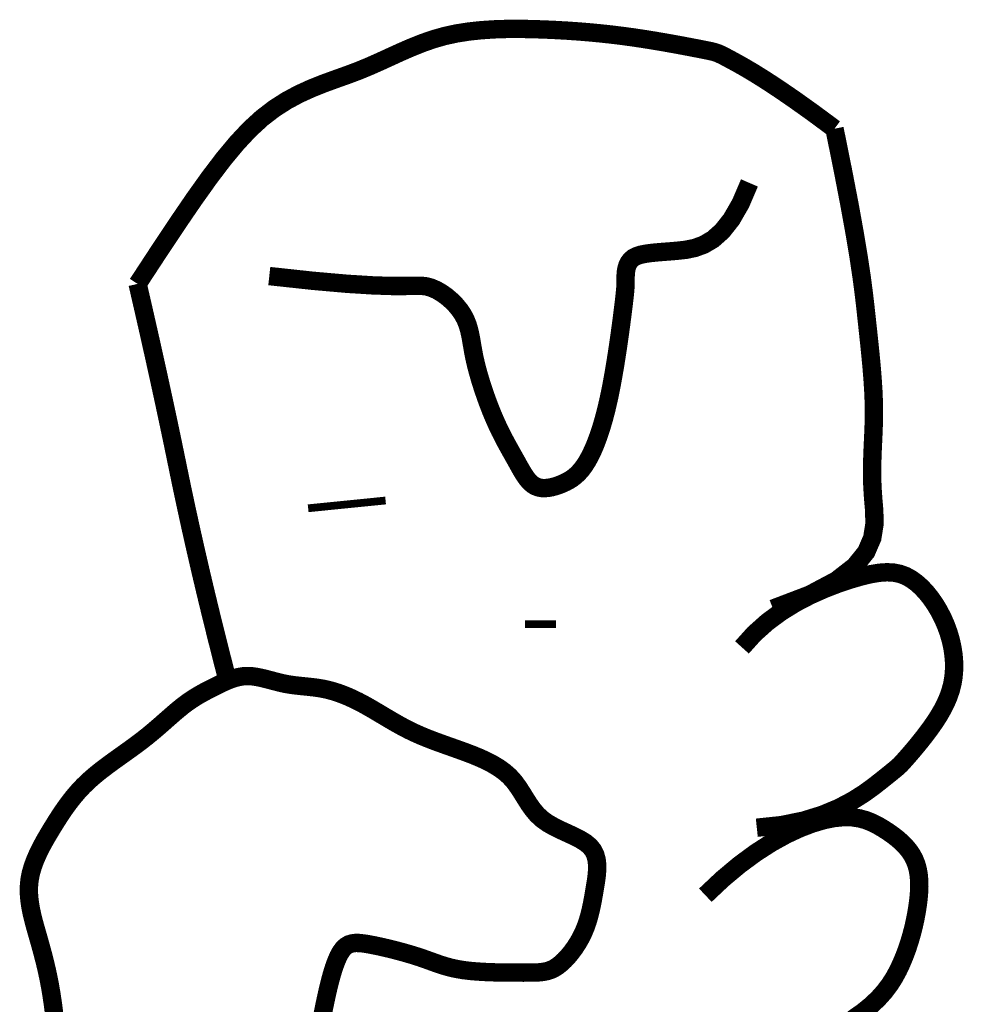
# Model space of a CAD drawing. Header units: feet. Extents: x 56.7 to 65.2, y 40.1 to 51.1.
# Tile 159 of 168: x 64.065 to 64.183, y 41.976 to 42.099. Entities that reach past the tile are written whole.
import ezdxf

# ---------------------------------------------------------------- set-up
doc = ezdxf.new("R2010")
doc.units = ezdxf.units.FT
doc.header["$LTSCALE"] = 16
doc.header["$MEASUREMENT"] = 0
doc.layers.add('FACE', color=160, linetype='CONTINUOUS')

msp = doc.modelspace()

# ---------------------------------------------------------------- linework, layer by layer
at = {"layer": 'FACE', "color": 5}
for points, const_width in [([(64.07992764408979, 42.06633239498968), (64.08254385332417, 42.070328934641), (64.08488980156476, 42.07385995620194), (64.0870050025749, 42.07695835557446), (64.08892897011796, 42.07965702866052), (64.09070121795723, 42.08198887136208), (64.09236125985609, 42.0839867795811), (64.09394860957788, 42.08568364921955), (64.09550278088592, 42.08711237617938), (64.09705562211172, 42.08830622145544), (64.0986083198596, 42.08929990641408), (64.10015439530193, 42.09012851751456), (64.10168736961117, 42.09082714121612), (64.10320076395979, 42.091430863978), (64.10468809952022, 42.09197477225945), (64.10614289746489, 42.0924939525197), (64.10755867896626, 42.09302349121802), (64.1089322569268, 42.09358978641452), (64.11027361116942, 42.09418448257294), (64.11159601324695, 42.09479053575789), (64.11291273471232, 42.09539090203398), (64.11423704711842, 42.09596853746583), (64.11558222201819, 42.09650639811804), (64.11696153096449, 42.09698744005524), (64.11838824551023, 42.09739461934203), (64.11987121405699, 42.09771531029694), (64.12140159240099, 42.0979545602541), (64.12296611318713, 42.09812183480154), (64.12455150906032, 42.09822659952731), (64.12614451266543, 42.09827832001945), (64.12773185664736, 42.09828646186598), (64.12930027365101, 42.09826049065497), (64.13083649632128, 42.09820987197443), (64.13233036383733, 42.09814245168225), (64.13378414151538, 42.09805959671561), (64.13520320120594, 42.09796105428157), (64.13659291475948, 42.09784657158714), (64.1379586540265, 42.09771589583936), (64.13930579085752, 42.09756877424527), (64.14063969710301, 42.09740495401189), (64.14196574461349, 42.09722418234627), (64.14328503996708, 42.09702727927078), (64.14458162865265, 42.09681935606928), (64.14583529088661, 42.09660659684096), (64.14702580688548, 42.09639518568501), (64.14813295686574, 42.09619130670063), (64.14913652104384, 42.09600114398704), (64.15001627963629, 42.09583088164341), (64.15075201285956, 42.09568670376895), (64.15133368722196, 42.09557126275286), (64.15179201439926, 42.09547308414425), (64.15216789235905, 42.09537716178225), (64.15250221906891, 42.095268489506), (64.15283589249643, 42.09513206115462), (64.15320981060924, 42.09495287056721), (64.15366487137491, 42.09471591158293), (64.15424197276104, 42.09440617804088), (64.15498014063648, 42.09400528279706), (64.15591091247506, 42.09348131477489), (64.15706395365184, 42.09279898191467), (64.15846892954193, 42.09192299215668), (64.16015550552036, 42.09081805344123), (64.16215334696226, 42.08944887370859), (64.16449211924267, 42.08778016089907), (64.16720148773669, 42.08577662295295)], 0.002302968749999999), ([(64.16720148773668, 42.08577662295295), (64.16825961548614, 42.08053860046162), (64.16909664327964, 42.07618770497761), (64.16974415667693, 42.07260121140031), (64.17023374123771, 42.06965639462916), (64.17059698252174, 42.06723052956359), (64.17086546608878, 42.06520089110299), (64.17107077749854, 42.0634447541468), (64.17124450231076, 42.06183939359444), (64.17141208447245, 42.06028268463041), (64.17157440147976, 42.05875490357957), (64.17172618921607, 42.05725692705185), (64.17186218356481, 42.05578963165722), (64.17197712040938, 42.05435389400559), (64.1720657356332, 42.05295059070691), (64.17212276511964, 42.05158059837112), (64.17214294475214, 42.05024479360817), (64.1721243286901, 42.04894126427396), (64.17207824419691, 42.04765694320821), (64.17201933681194, 42.04637597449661), (64.1719622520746, 42.04508250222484), (64.17192163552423, 42.04376067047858), (64.17191213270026, 42.04239462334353), (64.17194838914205, 42.04096850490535), (64.17204505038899, 42.03946645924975), (64.17218305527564, 42.03787814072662), (64.17220851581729, 42.03621524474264), (64.17193383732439, 42.03449497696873), (64.17117142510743, 42.03273454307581), (64.16973368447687, 42.03095114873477), (64.16743302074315, 42.02916199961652), (64.16408183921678, 42.02738430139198), (64.15949254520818, 42.02563525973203)], 0.002302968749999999), ([(64.09641759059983, 42.06731155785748), (64.10192690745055, 42.06671528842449), (64.10620556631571, 42.06634189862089), (64.10943263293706, 42.06614222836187), (64.11178717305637, 42.06606711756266), (64.1134482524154, 42.06606740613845), (64.11459493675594, 42.06609393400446), (64.11540629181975, 42.06609754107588), (64.1160613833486, 42.06602906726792), (64.11670706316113, 42.06585007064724), (64.11736132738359, 42.06556498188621), (64.11800995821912, 42.06518894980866), (64.11863873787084, 42.06473712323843), (64.11923344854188, 42.06422465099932), (64.11977987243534, 42.06366668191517), (64.1202637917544, 42.0630783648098), (64.12067098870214, 42.06247484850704), (64.12099245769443, 42.06186749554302), (64.12124004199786, 42.06125252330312), (64.12143079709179, 42.06062236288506), (64.12158177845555, 42.05996944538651), (64.12171004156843, 42.05928620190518), (64.1218326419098, 42.05856506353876), (64.121966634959, 42.05779846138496), (64.12212907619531, 42.05697882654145), (64.1223332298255, 42.05610237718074), (64.12257719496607, 42.05518047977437), (64.12285527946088, 42.0542282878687), (64.12316179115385, 42.05326095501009), (64.12349103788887, 42.05229363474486), (64.12383732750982, 42.05134148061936), (64.12419496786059, 42.05041964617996), (64.1245582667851, 42.04954328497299), (64.12492216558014, 42.04872407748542), (64.12528413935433, 42.04795981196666), (64.12564229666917, 42.04724480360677), (64.12599474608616, 42.04657336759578), (64.12633959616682, 42.04593981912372), (64.12667495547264, 42.04533847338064), (64.12699893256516, 42.04476364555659), (64.12730963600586, 42.04420965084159), (64.12760643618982, 42.04367301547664), (64.12789375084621, 42.04315910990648), (64.12817725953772, 42.04267551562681), (64.1284626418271, 42.04222981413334), (64.12875557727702, 42.04182958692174), (64.12906174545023, 42.04148241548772), (64.12938682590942, 42.04119588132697), (64.12973649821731, 42.04097756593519), (64.13011454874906, 42.04083252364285), (64.13051719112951, 42.04075570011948), (64.13093874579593, 42.04073951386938), (64.13137353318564, 42.04077638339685), (64.13181587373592, 42.04085872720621), (64.13226008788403, 42.04097896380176), (64.13270049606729, 42.04112951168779), (64.13313141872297, 42.04130278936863), (64.13354843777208, 42.04149405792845), (64.13395218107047, 42.041709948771), (64.13434453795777, 42.04195993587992), (64.13472739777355, 42.04225349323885), (64.1351026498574, 42.04260009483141), (64.1354721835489, 42.04300921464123), (64.13583788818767, 42.04349032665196), (64.13620165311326, 42.04405290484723), (64.13656473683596, 42.04470515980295), (64.13692587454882, 42.04545024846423), (64.13728317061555, 42.04629006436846), (64.13763472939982, 42.04722650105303), (64.1379786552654, 42.04826145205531), (64.13831305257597, 42.0493968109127), (64.13863602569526, 42.05063447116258), (64.13894567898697, 42.05197632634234), (64.1392401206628, 42.05341732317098), (64.13951747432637, 42.05492462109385), (64.13977586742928, 42.05645843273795), (64.14001342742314, 42.05797897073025), (64.14022828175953, 42.05944644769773), (64.14041855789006, 42.06082107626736), (64.14058238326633, 42.06206306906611), (64.14071788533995, 42.06313263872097), (64.1408241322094, 42.0640019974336), (64.14090395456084, 42.06469135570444), (64.14096112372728, 42.0652329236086), (64.14099941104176, 42.06565891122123), (64.14102258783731, 42.06600152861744), (64.14103442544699, 42.06629298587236), (64.1410386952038, 42.06656549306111), (64.14103916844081, 42.06685126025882), (64.14104088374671, 42.06717491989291), (64.141053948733, 42.06753079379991), (64.14108973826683, 42.06790562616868), (64.14115962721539, 42.06828616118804), (64.14127499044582, 42.06865914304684), (64.14144720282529, 42.06901131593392), (64.14168763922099, 42.06932942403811), (64.14200767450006, 42.06960021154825), (64.14241631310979, 42.06981436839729), (64.14291307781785, 42.06997836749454), (64.143495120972, 42.07010262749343), (64.14415959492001, 42.07019756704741), (64.14490365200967, 42.07027360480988), (64.14572444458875, 42.07034115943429), (64.14661912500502, 42.07041064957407), (64.14758484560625, 42.07049249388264), (64.14861685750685, 42.07060910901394), (64.14970280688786, 42.070830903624), (64.15082843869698, 42.07124028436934), (64.15197949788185, 42.07191965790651), (64.15314172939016, 42.07295143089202), (64.15430087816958, 42.07441800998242), (64.15544268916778, 42.07640180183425), (64.15655290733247, 42.07898521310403)], 0.002302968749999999), ([(64.09119723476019, 42.01662138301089), (64.09119118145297, 42.01664458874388), (64.09049128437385, 42.01937286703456), (64.08979585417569, 42.02212920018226), (64.08911333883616, 42.02488667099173), (64.08845218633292, 42.02761836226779), (64.08781239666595, 42.03032427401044), (64.0871939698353, 42.03300440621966), (64.08659690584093, 42.03565875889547), (64.08602120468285, 42.03828733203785), (64.08546686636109, 42.04089012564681), (64.08493389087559, 42.04346713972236), (64.08439866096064, 42.04606801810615), (64.08383755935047, 42.04874240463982), (64.08325058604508, 42.0514902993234), (64.08263774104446, 42.05431170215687), (64.08199902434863, 42.05720661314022), (64.08133443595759, 42.06017503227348), (64.0806439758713, 42.06321695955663), (64.07992764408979, 42.06633239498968)], 0.002302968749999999), ([(64.10128385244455, 42.03821339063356), (64.11098359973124, 42.03918879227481)], 0.0009694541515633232), ([(64.15561511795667, 42.02078296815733), (64.15715257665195, 42.02249131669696), (64.15882656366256, 42.02398659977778), (64.1605916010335, 42.0252830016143), (64.16240221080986, 42.02639470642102), (64.16421291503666, 42.0273358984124), (64.16597823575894, 42.02812076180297), (64.16765269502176, 42.02876348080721), (64.16919081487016, 42.02927823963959), (64.17055817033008, 42.02967701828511), (64.17176454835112, 42.02996297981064), (64.17283078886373, 42.03013708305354), (64.17377773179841, 42.03020028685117), (64.17462621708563, 42.03015355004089), (64.17539708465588, 42.02999783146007), (64.17611117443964, 42.02973408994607), (64.17678932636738, 42.02936328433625), (64.17744795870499, 42.02888810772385), (64.17808580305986, 42.02831819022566), (64.17869716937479, 42.02766489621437), (64.17927636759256, 42.02693959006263), (64.17981770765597, 42.02615363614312), (64.18031549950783, 42.02531839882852), (64.18076405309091, 42.02444524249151), (64.181157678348, 42.02354553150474), (64.18149131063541, 42.02262961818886), (64.18176238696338, 42.02170380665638), (64.18196896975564, 42.02077338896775), (64.18210912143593, 42.01984365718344), (64.18218090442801, 42.01891990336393), (64.1821823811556, 42.01800741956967), (64.18211161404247, 42.01711149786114), (64.18196666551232, 42.0162374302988), (64.18174760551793, 42.01538970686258), (64.18146253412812, 42.01456960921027), (64.18112155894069, 42.01377761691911), (64.18073478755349, 42.01301420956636), (64.18031232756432, 42.01227986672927), (64.17986428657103, 42.01157506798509), (64.17940077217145, 42.01090029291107), (64.17893189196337, 42.01025602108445), (64.17846714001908, 42.00964332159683), (64.17801355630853, 42.00906562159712), (64.1775775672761, 42.00852693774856), (64.17716559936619, 42.0080312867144), (64.17678407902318, 42.0075826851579), (64.17643943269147, 42.00718514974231), (64.17613808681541, 42.00684269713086), (64.17588646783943, 42.00655934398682), (64.17568437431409, 42.00633361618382), (64.17550509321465, 42.00614207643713), (64.17531528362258, 42.0059557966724), (64.17508160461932, 42.00574584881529), (64.17477071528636, 42.00548330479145), (64.17434927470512, 42.00513923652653), (64.17378394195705, 42.0046847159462), (64.17304137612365, 42.00409081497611), (64.17208970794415, 42.00334293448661), (64.17090295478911, 42.00248379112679), (64.16945660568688, 42.00157043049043), (64.16772614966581, 42.00065989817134), (64.16568707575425, 41.99980923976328), (64.16331487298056, 41.99907550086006), (64.16058503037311, 41.99851572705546), (64.15747303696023, 41.99818696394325)], 0.002302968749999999), ([(64.12845270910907, 42.02367800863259), (64.13233282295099, 42.02368015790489)], 0.0009694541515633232), ([(64.06947979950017, 41.97481045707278), (64.06931996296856, 41.97605827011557), (64.06914500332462, 41.977245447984), (64.06895524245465, 41.97836093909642), (64.06875225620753, 41.9794101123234), (64.06853793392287, 41.98040244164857), (64.06831416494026, 41.98134740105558), (64.0680828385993, 41.98225446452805), (64.06784584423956, 41.98313310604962), (64.06760507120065, 41.98399279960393), (64.06736240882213, 41.9848430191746), (64.06712132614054, 41.98569166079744), (64.06689161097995, 41.98654030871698), (64.06668463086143, 41.98738896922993), (64.06651175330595, 41.98823764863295), (64.06638434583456, 41.98908635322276), (64.06631377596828, 41.98993508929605), (64.06631141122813, 41.99078386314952), (64.06638861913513, 41.99163268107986), (64.06655297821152, 41.9924812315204), (64.06679691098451, 41.99332793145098), (64.06710905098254, 41.99417087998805), (64.067478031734, 41.99500817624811), (64.06789248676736, 41.99583791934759), (64.06834104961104, 41.99665820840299), (64.06881235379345, 41.99746714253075), (64.06929503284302, 41.99826282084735), (64.069780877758, 41.99904365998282), (64.07027430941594, 41.99980934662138), (64.07078290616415, 42.00055988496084), (64.07131424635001, 42.00129527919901), (64.07187590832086, 42.00201553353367), (64.07247547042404, 42.00272065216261), (64.07312051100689, 42.00341063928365), (64.07381860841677, 42.00408549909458), (64.07457386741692, 42.00474554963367), (64.07537649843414, 42.00539236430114), (64.07621323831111, 42.00602783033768), (64.07707082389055, 42.00665383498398), (64.07793599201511, 42.00727226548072), (64.07879547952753, 42.00788500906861), (64.07963602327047, 42.00849395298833), (64.08044436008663, 42.00910098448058), (64.0812100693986, 42.00970672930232), (64.0819341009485, 42.01030676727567), (64.08262024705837, 42.010895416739), (64.08327230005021, 42.01146699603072), (64.08389405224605, 42.0120158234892), (64.08448929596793, 42.01253621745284), (64.08506182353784, 42.01302249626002), (64.08561542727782, 42.01346897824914), (64.08615358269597, 42.0138718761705), (64.0866784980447, 42.01423498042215), (64.0871920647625, 42.01456397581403), (64.08769617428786, 42.01486454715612), (64.08819271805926, 42.01514237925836), (64.08868358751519, 42.01540315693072), (64.08917067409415, 42.01565256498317), (64.08965586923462, 42.01589628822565), (64.09014106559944, 42.01613780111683), (64.0906281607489, 42.01637173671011), (64.09111905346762, 42.01659051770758), (64.09161564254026, 42.01678656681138), (64.09211982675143, 42.01695230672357), (64.09263350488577, 42.01708016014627), (64.09315857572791, 42.01716254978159), (64.0936969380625, 42.01719189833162), (64.09424985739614, 42.01716378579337), (64.09481606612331, 42.01708642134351), (64.0953936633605, 42.01697117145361), (64.09598074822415, 42.01682940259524), (64.09657541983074, 42.01667248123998), (64.09717577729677, 42.01651177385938), (64.09777991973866, 42.01635864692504), (64.09838594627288, 42.01622446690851), (64.09899227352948, 42.01611744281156), (64.09959858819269, 42.01603315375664), (64.10020489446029, 42.01596402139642), (64.1008111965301, 42.01590246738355), (64.10141749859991, 42.01584091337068), (64.10202380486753, 42.01577178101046), (64.10263011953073, 42.01568749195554), (64.10323644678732, 42.01558046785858), (64.10384310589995, 42.01544439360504), (64.1044516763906, 42.01527800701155), (64.1050640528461, 42.01508130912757), (64.10568212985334, 42.01485430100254), (64.1063078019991, 42.01459698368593), (64.10694296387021, 42.01430935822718), (64.10758951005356, 42.01399142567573), (64.10824933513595, 42.01364318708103), (64.10892370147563, 42.01326590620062), (64.10961134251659, 42.01286589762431), (64.11031035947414, 42.01245073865), (64.11101885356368, 42.01202800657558), (64.11173492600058, 42.01160527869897), (64.11245667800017, 42.01119013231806), (64.11318221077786, 42.01079014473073), (64.11390962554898, 42.0104128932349), (64.1146379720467, 42.01006374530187), (64.11537009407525, 42.00973922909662), (64.11610978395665, 42.00943366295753), (64.11686083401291, 42.00914136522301), (64.11762703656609, 42.00885665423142), (64.11841218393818, 42.00857384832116), (64.1192200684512, 42.00828726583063), (64.12005448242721, 42.00799122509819), (64.12091606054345, 42.00768004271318), (64.12179280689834, 42.00734802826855), (64.12266956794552, 42.00698948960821), (64.12353119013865, 42.00659873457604), (64.12436251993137, 42.00617007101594), (64.12514840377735, 42.00569780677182), (64.12587368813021, 42.00517624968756), (64.12652321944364, 42.00459970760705), (64.12708847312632, 42.00396628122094), (64.12758744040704, 42.00328924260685), (64.12804474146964, 42.00258565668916), (64.12848499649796, 42.00187258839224), (64.12893282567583, 42.00116710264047), (64.12941284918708, 42.00048626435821), (64.12994968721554, 41.99984713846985), (64.13056795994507, 41.99926678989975), (64.13128281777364, 41.99875659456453), (64.13207153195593, 41.99830517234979), (64.13290190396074, 41.99789545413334), (64.1337417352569, 41.99751037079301), (64.13455882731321, 41.99713285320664), (64.1353209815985, 41.99674583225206), (64.13599599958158, 41.99633223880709), (64.13655168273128, 41.99587500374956), (64.13696435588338, 41.99536116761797), (64.13724443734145, 41.99479420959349), (64.13741086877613, 41.99418171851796), (64.13748259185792, 41.99353128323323), (64.13747854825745, 41.99285049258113), (64.13741767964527, 41.99214693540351), (64.13731892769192, 41.99142820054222), (64.13720123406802, 41.99070187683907), (64.13707943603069, 41.9899746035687), (64.1369519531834, 41.98924922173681), (64.13681310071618, 41.98852762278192), (64.1366571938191, 41.98781169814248), (64.13647854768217, 41.987103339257), (64.13627147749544, 41.98640443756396), (64.13603029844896, 41.98571688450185), (64.13574932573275, 41.98504257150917), (64.13542508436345, 41.98438433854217), (64.13506293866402, 41.98374881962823), (64.13467046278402, 41.98314359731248), (64.13425523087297, 41.98257625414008), (64.13382481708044, 41.98205437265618), (64.13338679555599, 41.98158553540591), (64.13294874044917, 41.98117732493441), (64.13251822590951, 41.98083732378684), (64.13209903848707, 41.98057027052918), (64.13167981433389, 41.98036952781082), (64.13124540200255, 41.98022561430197), (64.13078065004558, 41.98012904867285), (64.13027040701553, 41.98007034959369), (64.12969952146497, 41.98004003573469), (64.12905284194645, 41.9800286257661), (64.1283152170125, 41.98002663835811), (64.12747812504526, 41.98002680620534), (64.12655956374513, 41.98003071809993), (64.1255841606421, 41.98004217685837), (64.12457654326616, 41.9800649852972), (64.12356133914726, 41.98010294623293), (64.1225631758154, 41.98015986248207), (64.12160668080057, 41.98023953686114), (64.12071648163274, 41.98034577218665), (64.11990994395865, 41.98048110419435), (64.11917538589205, 41.98064300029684), (64.1184938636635, 41.98082766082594), (64.11784643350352, 41.98103128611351), (64.11721415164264, 41.98125007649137), (64.11657807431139, 41.98148023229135), (64.1159192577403, 41.98171795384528), (64.1152187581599, 41.98195944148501), (64.1144636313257, 41.98220089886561), (64.11366493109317, 41.9824385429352), (64.1128397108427, 41.98266859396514), (64.11200502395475, 41.98288727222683), (64.11117792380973, 41.98309079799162), (64.1103754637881, 41.98327539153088), (64.10961469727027, 41.98343727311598), (64.10891267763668, 41.98357266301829), (64.10828235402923, 41.9836765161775), (64.1077202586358, 41.98373872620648), (64.10721881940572, 41.98374792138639), (64.10677046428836, 41.98369272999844), (64.10636762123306, 41.98356178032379), (64.10600271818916, 41.98334370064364), (64.10566818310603, 41.98302711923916), (64.105356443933, 41.98260066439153), (64.10506103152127, 41.98205706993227), (64.10477988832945, 41.98140549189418), (64.10451205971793, 41.98065919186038), (64.10425659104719, 41.97983143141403), (64.10401252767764, 41.97893547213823), (64.10377891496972, 41.97798457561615), (64.10355479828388, 41.97699200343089), (64.10333922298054, 41.97597101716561), (64.10312839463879, 41.97493108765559), (64.10290715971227, 41.97386652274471)], 0.002302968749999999), ([(64.15102940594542, 41.98972850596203), (64.15319583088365, 41.99177187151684), (64.15530522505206, 41.99353647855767), (64.15734267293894, 41.99503810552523), (64.15929325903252, 41.99629253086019), (64.16114206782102, 41.99731553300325), (64.16287418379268, 41.99812289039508), (64.16447469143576, 41.99873038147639), (64.16592867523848, 41.99915378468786), (64.16722661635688, 41.99940944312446), (64.16838058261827, 41.99951595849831), (64.16940803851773, 41.99949249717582), (64.17032644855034, 41.99935822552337), (64.1711532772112, 41.99913230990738), (64.17190598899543, 41.99883391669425), (64.1726020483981, 41.99848221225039), (64.1732589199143, 41.99809636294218), (64.1738901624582, 41.99769194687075), (64.17449371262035, 41.9972701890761), (64.17506360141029, 41.99682872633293), (64.17559385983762, 41.99636519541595), (64.17607851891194, 41.99587723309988), (64.17651160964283, 41.99536247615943), (64.17688716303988, 41.9948185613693), (64.17719921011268, 41.9942431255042), (64.17744359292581, 41.99363427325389), (64.17762339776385, 41.99299198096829), (64.17774352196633, 41.99231669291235), (64.17780886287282, 41.99160885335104), (64.17782431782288, 41.99086890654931), (64.17779478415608, 41.99009729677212), (64.17772515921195, 41.98929446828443), (64.17762034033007, 41.9884608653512), (64.17748421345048, 41.98759781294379), (64.17731661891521, 41.98671015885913), (64.17711638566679, 41.98580363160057), (64.17688234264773, 41.98488395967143), (64.17661331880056, 41.98395687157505), (64.17630814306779, 41.98302809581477), (64.17596564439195, 41.98210336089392), (64.17558465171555, 41.98118839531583), (64.17516104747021, 41.98028756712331), (64.17467892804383, 41.97939980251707), (64.1741194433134, 41.97852266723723), (64.17346374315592, 41.97765372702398), (64.17269297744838, 41.97679054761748), (64.17178829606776, 41.97593069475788), (64.17073084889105, 41.97507173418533), (64.16950178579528, 41.97421123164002)], 0.002302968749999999)]:
    msp.add_lwpolyline(points, dxfattribs=dict(at, const_width=const_width))

doc.saveas('drawing.dxf')
